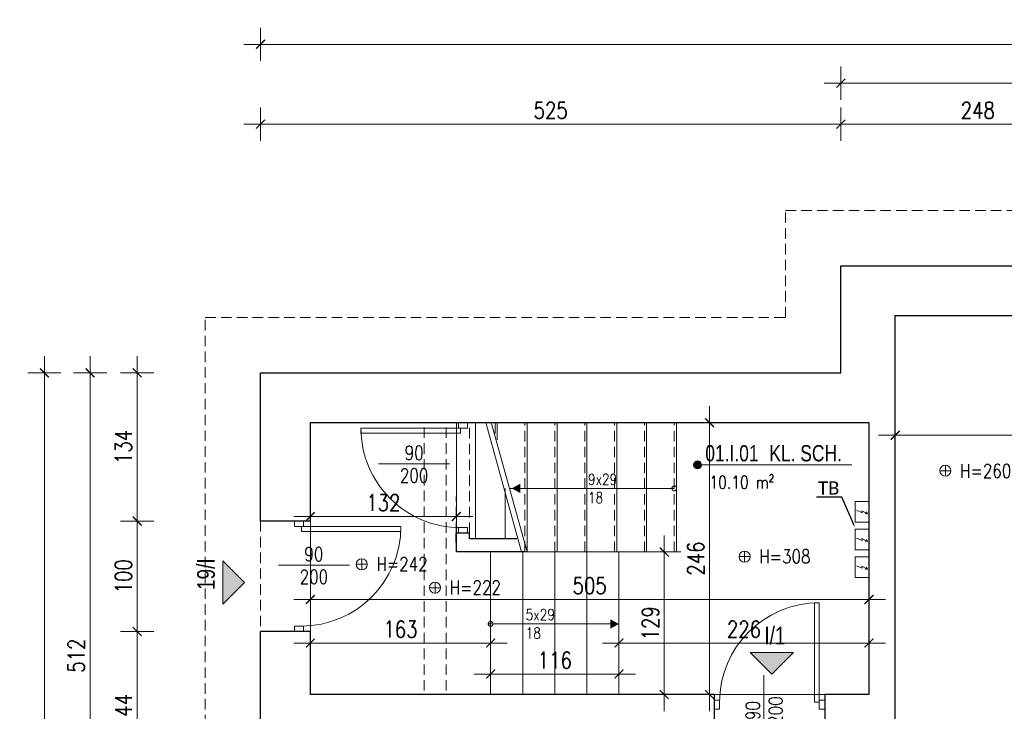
# Model space of a CAD drawing. Header units: millimetres. Extents: x 284606 to 569416, y -192995 to -95103.
# Tile 23 of 178: x 286767 to 287657, y -103313 to -102688. Entities that reach past the tile are written whole.
import ezdxf
from ezdxf import colors
from ezdxf.entities.mleader import LeaderData, LeaderLine
from ezdxf.enums import TextEntityAlignment as Align
from ezdxf.math import Vec2, Vec3

# ---------------------------------------------------------------- set-up
doc = ezdxf.new("R2010")
doc.units = ezdxf.units.MM
doc.linetypes.add('HIDDEN', pattern=[9.525, 6.35, -3.175])
doc.layers.get('0').update_dxf_attribs({"lineweight": 0})
for name, color, linetype, lineweight in [('!STR_Konstrukcja 0.20', 200, 'Continuous', 20), ('!STR_Konstrukcja 0.30', 64, 'Continuous', 30), ('!STR_Opisy 0.09', 8, 'Continuous', 9), ('!STR_Przerywana 0.09', 8, 'HIDDEN', 9), ('!STR_Stolarka drzwiowa', 30, 'Continuous', 15), ('!STR_Wymiarowanie', 254, 'Continuous', 9)]:
    doc.layers.add(name, color=color, linetype=linetype, lineweight=lineweight)
doc.layers.add('!STR_Obrysy pomieszczeń', color=215, linetype='Continuous', lineweight=9, plot=False)
doc.layers.add('!STR_Ogrzewanie grzejniki', color=7, linetype='Continuous', lineweight=15, true_color=0xd10000)
doc.styles.add('AB_Arial', font='NirmalaS.ttf')
doc.styles.add('EKO 1-10', font='romans.shx', dxfattribs={"width": 0.8, "height": 15})
doc.styles.add('EKO 1-5', font='romans.shx', dxfattribs={"width": 0.8, "height": 10})
doc.styles.get("Standard").update_dxf_attribs({"font": 'calibri.ttf'})
doc.dimstyles.new('EKO wymiar 1-10', dxfattribs={"dimtxt": 15, "dimasz": 8, "dimexe": 15, "dimexo": 15, "dimgap": 5, "dimtad": 1, "dimdec": 0, "dimtxsty": 'EKO 1-10', "dimblk": 'ARCHTICK', "dimcen": 10, "dimdle": 15, "dimclrd": 256, "dimclre": 256, "dimclrt": 256, "dimazin": 2, "dimtfac": 1, "dimtdec": 0, "dimtmove": 2, "dimatfit": 3, "dimldrblk": 'ARCHTICK', "dimfxl": 15, "dimfxlon": 1, "dimlwd": -1, "dimlwe": -1, "dimarcsym": 0})

# ---------------------------------------------------------------- blocks, each defined once
blk = doc.blocks.new('*U157')
at = {"layer": '!STR_Opisy 0.09', "linetype": 'Continuous'}
blk.add_line((32.27, -9.84), (32.27, -74.07), dxfattribs=at)
at = {"layer": '!STR_Stolarka drzwiowa'}
for points in [[(-5, 6.2), (0, 6.2), (0, -1.8), (-5, -1.8)], [(0, 0), (0, -90), (4.38, -90), (4.38, 0)], [(90, 6.2), (95, 6.2), (95, -1.8), (90, -1.8)]]:
    blk.add_lwpolyline(points, close=True, dxfattribs=at)
blk.add_arc((0, 0), 90, 270, 0, dxfattribs=at)
at = {"layer": '!STR_Opisy 0.09', "linetype": 'Continuous', "style": 'EKO 1-10', "width": 0.8}
blk.add_attdef('SZER', text='', height=12.5, rotation=90, dxfattribs=at).set_placement((32.27, -41.96), align=Align.BOTTOM_CENTER)
at = {"layer": '!STR_Opisy 0.09', "ltscale": 0.7, "style": 'EKO 1-10', "width": 0.8}
blk.add_attdef('WYS', text='', height=12.5, rotation=90, dxfattribs=at).set_placement((42.8, -41.96), align=Align.MIDDLE_CENTER)
blk = doc.blocks.new('wysokosc2')
at = {"ltscale": 2}
for points in [[(-5.06, 0.04), (5.03, 0.04)], [(0, 5.1), (0, -5.1)]]:
    blk.add_lwpolyline(points, dxfattribs=at)
blk.add_circle((0, 0), 5.03, dxfattribs=at)
at = {"ltscale": 2, "style": 'EKO 1-5', "width": 0.8}
blk.add_attdef('WYS', (13.29, -6.01), '', height=12.5, dxfattribs=at)
blk = doc.blocks.new('NR MIESZ')
h = blk.add_hatch(color=256)
h.dxf.hatch_style = 1
h.paths.add_polyline_path([(-24.5, -24.5), (0, 0), (24.5, -24.5)])
blk.add_lwpolyline([(-24.5, -24.5), (0, 0), (24.5, -24.5), (-24.5, -24.5)])
at = {"ltscale": 1.5, "style": 'AB_Arial', "width": 0.8}
for p in [(-33.2, -50.6), (-33.2, -83)]:
    blk.add_attdef('NR_POM.', p, '', height=20, rotation=0, dxfattribs=at)
blk = doc.blocks.new('el. podgrzewacz przepływowy')
at = {"ltscale": 5}
blk.add_lwpolyline([(-17.2, -16.9), (12.8, -16.9), (12.8, -36.9), (-17.2, -36.9), (-17.2, -16.9)], dxfattribs=at)
for points in [[(0.1, -18.8), (-3.6, -27.3), (-0.7, -26.6), (-4.8, -34.7)], [(-2.2, -32.7), (-4.8, -34.7), (-4.7, -31.4)]]:
    blk.add_lwpolyline(points)
blk = doc.blocks.new('_ArchTick')
at = {"color": 0, "linetype": 'ByBlock', "const_width": 0.15}
blk.add_lwpolyline([(-0.5, -0.5), (0.5, 0.5)], dxfattribs=at)
blk = doc.blocks.new('*D165')
at = {"layer": '!STR_Wymiarowanie', "ltscale": 1.5, "transparency": 16777216}
for p, q in [((287558.73, -103048.66), (287558.73, -103078.66)), ((287873.73, -103048.66), (287873.73, -103078.66)), ((287543.73, -103063.66), (287888.73, -103063.66))]:
    blk.add_line(p, q, dxfattribs=at)
at = {"layer": 'Defpoints', "color": 0, "ltscale": 1.5, "transparency": 16777216}
for p in [(287558.73, -102955.19), (287873.73, -102955.19), (287873.73, -103063.66)]:
    blk.add_point(p, dxfattribs=at)
at = {"layer": '!STR_Wymiarowanie', "ltscale": 1.5, "transparency": 16777216, "xscale": 8, "yscale": 8, "zscale": 8, "rotation": 180}
blk.add_blockref('_ArchTick', (287558.73, -103063.66), dxfattribs=at)
at = {"layer": '!STR_Wymiarowanie', "ltscale": 1.5, "transparency": 16777216, "xscale": 8, "yscale": 8, "zscale": 8}
blk.add_blockref('_ArchTick', (287873.73, -103063.66), dxfattribs=at)
at = {"layer": '!STR_Wymiarowanie', "ltscale": 1.5, "transparency": 16777216, "insert": (287716.23, -103051.16), "char_height": 15, "attachment_point": 5, "style": 'EKO 1-10'}
blk.add_mtext('315', dxfattribs=at)
blk = doc.blocks.new('*D167')
at = {"layer": '!STR_Wymiarowanie', "ltscale": 1.5, "transparency": 16777216}
for p, q in [((287777.82, -102940.19), (287777.82, -103491.19)), ((287762.82, -102955.19), (287792.82, -102955.19)), ((287762.82, -103476.19), (287792.82, -103476.19))]:
    blk.add_line(p, q, dxfattribs=at)
at = {"layer": 'Defpoints', "color": 0, "ltscale": 1.5, "transparency": 16777216}
for p in [(287558.73, -102955.19), (287558.73, -103476.19), (287777.82, -103476.19)]:
    blk.add_point(p, dxfattribs=at)
at = {"layer": '!STR_Wymiarowanie', "ltscale": 1.5, "transparency": 16777216, "xscale": 8, "yscale": 8, "zscale": 8}
for p, rotation in [((287777.82, -102955.19), 90), ((287777.82, -103476.19), 270)]:
    blk.add_blockref('_ArchTick', p, dxfattribs=dict(at, rotation=rotation))
at = {"layer": '!STR_Wymiarowanie', "ltscale": 1.5, "transparency": 16777216, "insert": (287765.32, -103215.69), "char_height": 15, "attachment_point": 5, "rotation": 90, "style": 'EKO 1-10'}
blk.add_mtext('521', dxfattribs=at)
blk = doc.blocks.new('*U326')
at = {"layer": '!STR_Opisy 0.09', "linetype": 'Continuous'}
blk.add_line((35.02, 43.44), (35.02, -20.79), dxfattribs=at)
at = {"layer": '!STR_Stolarka drzwiowa'}
for points in [[(0, 0), (0, 90), (4.38, 90), (4.38, 0)], [(-5, -6.2), (0, -6.2), (0, 1.8), (-5, 1.8)], [(90, -6.2), (95, -6.2), (95, 1.8), (90, 1.8)]]:
    blk.add_lwpolyline(points, close=True, dxfattribs=at)
blk.add_arc((0, 0), 90, 0, 90, dxfattribs=at)
at = {"layer": '!STR_Opisy 0.09', "linetype": 'Continuous', "style": 'EKO 1-10', "width": 0.8}
blk.add_attdef('SZER', text='', height=12.5, rotation=90, dxfattribs=at).set_placement((35.02, 11.32), align=Align.BOTTOM_CENTER)
at = {"layer": '!STR_Opisy 0.09', "ltscale": 0.7, "style": 'EKO 1-10', "width": 0.8}
blk.add_attdef('WYS', text='', height=12.5, rotation=90, dxfattribs=at).set_placement((45.54, 11.32), align=Align.MIDDLE_CENTER)
blk = doc.blocks.new('*D329')
at = {"layer": '!STR_Wymiarowanie', "ltscale": 1.5, "transparency": 16777216}
for p, q in [((287030.04, -103122.12), (287030.04, -103152.12)), ((287162.04, -103152.12), (287162.04, -103122.12)), ((287015.04, -103137.12), (287177.04, -103137.12))]:
    blk.add_line(p, q, dxfattribs=at)
at = {"layer": 'Defpoints', "color": 0, "ltscale": 1.5, "transparency": 16777216}
for p in [(287030.04, -103052.19), (287162.04, -103137.12), (287162.04, -103169.19)]:
    blk.add_point(p, dxfattribs=at)
at = {"layer": '!STR_Wymiarowanie', "ltscale": 1.5, "transparency": 16777216, "xscale": 8, "yscale": 8, "zscale": 8, "rotation": 180}
blk.add_blockref('_ArchTick', (287030.04, -103137.12), dxfattribs=at)
at = {"layer": '!STR_Wymiarowanie', "ltscale": 1.5, "transparency": 16777216, "xscale": 8, "yscale": 8, "zscale": 8}
blk.add_blockref('_ArchTick', (287162.04, -103137.12), dxfattribs=at)
at = {"layer": '!STR_Wymiarowanie', "ltscale": 1.5, "transparency": 16777216, "insert": (287096.04, -103124.62), "char_height": 15, "attachment_point": 5, "style": 'EKO 1-10'}
blk.add_mtext('132', dxfattribs=at)
blk = doc.blocks.new('*D330')
at = {"layer": '!STR_Wymiarowanie', "ltscale": 1.5, "transparency": 16777216}
for p, q in [((287390.92, -103037.19), (287390.92, -103313.19)), ((287405.92, -103052.19), (287375.92, -103052.19)), ((287405.92, -103298.19), (287375.92, -103298.19))]:
    blk.add_line(p, q, dxfattribs=at)
at = {"layer": 'Defpoints', "color": 0, "ltscale": 1.5, "transparency": 16777216}
for p in [(287535.04, -103052.19), (287390.92, -103298.19), (287535.04, -103298.19)]:
    blk.add_point(p, dxfattribs=at)
at = {"layer": '!STR_Wymiarowanie', "ltscale": 1.5, "transparency": 16777216, "xscale": 8, "yscale": 8, "zscale": 8}
for p, rotation in [((287390.92, -103052.19), 90), ((287390.92, -103298.19), 270)]:
    blk.add_blockref('_ArchTick', p, dxfattribs=dict(at, rotation=rotation))
at = {"layer": '!STR_Wymiarowanie', "ltscale": 1.5, "transparency": 16777216, "insert": (287378.42, -103175.19), "char_height": 15, "attachment_point": 5, "rotation": 90, "style": 'EKO 1-10'}
blk.add_mtext('246', dxfattribs=at)
blk = doc.blocks.new('*D331')
at = {"layer": '!STR_Wymiarowanie', "ltscale": 1.5, "transparency": 16777216}
for p, q in [((287030.04, -103227.16), (287030.04, -103197.16)), ((287535.04, -103227.16), (287535.04, -103197.16)), ((287015.04, -103212.16), (287550.04, -103212.16))]:
    blk.add_line(p, q, dxfattribs=at)
at = {"layer": 'Defpoints', "color": 0, "ltscale": 1.5, "transparency": 16777216}
for p in [(287535.04, -103212.16), (287030.04, -103298.19), (287535.04, -103298.19)]:
    blk.add_point(p, dxfattribs=at)
at = {"layer": '!STR_Wymiarowanie', "ltscale": 1.5, "transparency": 16777216, "xscale": 8, "yscale": 8, "zscale": 8, "rotation": 180}
blk.add_blockref('_ArchTick', (287030.04, -103212.16), dxfattribs=at)
at = {"layer": '!STR_Wymiarowanie', "ltscale": 1.5, "transparency": 16777216, "xscale": 8, "yscale": 8, "zscale": 8}
blk.add_blockref('_ArchTick', (287535.04, -103212.16), dxfattribs=at)
at = {"layer": '!STR_Wymiarowanie', "ltscale": 1.5, "transparency": 16777216, "insert": (287282.54, -103199.66), "char_height": 15, "attachment_point": 5, "style": 'EKO 1-10'}
blk.add_mtext('505', dxfattribs=at)
blk = doc.blocks.new('*D332')
at = {"layer": '!STR_Wymiarowanie', "ltscale": 1.5, "transparency": 16777216}
for p, q in [((287309.04, -103266.58), (287309.04, -103236.58)), ((287535.04, -103266.58), (287535.04, -103236.58)), ((287294.04, -103251.58), (287550.04, -103251.58))]:
    blk.add_line(p, q, dxfattribs=at)
at = {"layer": 'Defpoints', "color": 0, "ltscale": 1.5, "transparency": 16777216}
for p in [(287535.04, -103251.58), (287309.04, -103298.19), (287535.04, -103298.19)]:
    blk.add_point(p, dxfattribs=at)
at = {"layer": '!STR_Wymiarowanie', "ltscale": 1.5, "transparency": 16777216, "xscale": 8, "yscale": 8, "zscale": 8, "rotation": 180}
blk.add_blockref('_ArchTick', (287309.04, -103251.58), dxfattribs=at)
at = {"layer": '!STR_Wymiarowanie', "ltscale": 1.5, "transparency": 16777216, "xscale": 8, "yscale": 8, "zscale": 8}
blk.add_blockref('_ArchTick', (287535.04, -103251.58), dxfattribs=at)
at = {"layer": '!STR_Wymiarowanie', "ltscale": 1.5, "transparency": 16777216, "insert": (287422.04, -103239.08), "char_height": 15, "attachment_point": 5, "style": 'EKO 1-10'}
blk.add_mtext('226', dxfattribs=at)
blk = doc.blocks.new('*D333')
at = {"layer": '!STR_Wymiarowanie', "ltscale": 1.5, "transparency": 16777216}
for p, q in [((287030.04, -103266.58), (287030.04, -103236.58)), ((287193.04, -103266.58), (287193.04, -103236.58)), ((287208.04, -103251.58), (287015.04, -103251.58))]:
    blk.add_line(p, q, dxfattribs=at)
at = {"layer": 'Defpoints', "color": 0, "ltscale": 1.5, "transparency": 16777216}
for p in [(287030.04, -103251.58), (287030.04, -103298.19), (287193.04, -103298.19)]:
    blk.add_point(p, dxfattribs=at)
at = {"layer": '!STR_Wymiarowanie', "ltscale": 1.5, "transparency": 16777216, "xscale": 8, "yscale": 8, "zscale": 8, "rotation": 180}
blk.add_blockref('_ArchTick', (287030.04, -103251.58), dxfattribs=at)
at = {"layer": '!STR_Wymiarowanie', "ltscale": 1.5, "transparency": 16777216, "xscale": 8, "yscale": 8, "zscale": 8}
blk.add_blockref('_ArchTick', (287193.04, -103251.58), dxfattribs=at)
at = {"layer": '!STR_Wymiarowanie', "ltscale": 1.5, "transparency": 16777216, "insert": (287111.54, -103239.08), "char_height": 15, "attachment_point": 5, "style": 'EKO 1-10'}
blk.add_mtext('163', dxfattribs=at)
blk = doc.blocks.new('*D334')
at = {"layer": '!STR_Wymiarowanie', "ltscale": 1.5, "transparency": 16777216}
for p, q in [((287193.04, -103283.19), (287193.04, -103264.63)), ((287309.04, -103283.19), (287309.04, -103264.63)), ((287178.04, -103279.63), (287324.04, -103279.63))]:
    blk.add_line(p, q, dxfattribs=at)
at = {"layer": 'Defpoints', "color": 0, "ltscale": 1.5, "transparency": 16777216}
for p in [(287309.04, -103279.63), (287193.04, -103298.19), (287309.04, -103298.19)]:
    blk.add_point(p, dxfattribs=at)
at = {"layer": '!STR_Wymiarowanie', "ltscale": 1.5, "transparency": 16777216, "xscale": 8, "yscale": 8, "zscale": 8, "rotation": 180}
blk.add_blockref('_ArchTick', (287193.04, -103279.63), dxfattribs=at)
at = {"layer": '!STR_Wymiarowanie', "ltscale": 1.5, "transparency": 16777216, "xscale": 8, "yscale": 8, "zscale": 8}
blk.add_blockref('_ArchTick', (287309.04, -103279.63), dxfattribs=at)
at = {"layer": '!STR_Wymiarowanie', "ltscale": 1.5, "transparency": 16777216, "insert": (287251.04, -103267.13), "char_height": 15, "attachment_point": 5, "style": 'EKO 1-10'}
blk.add_mtext('116', dxfattribs=at)
blk = doc.blocks.new('*D335')
at = {"layer": '!STR_Wymiarowanie', "ltscale": 1.5, "transparency": 16777216}
for p, q in [((287349.97, -103154.19), (287349.97, -103313.19)), ((287334.97, -103169.19), (287364.97, -103169.19)), ((287334.97, -103298.19), (287364.97, -103298.19))]:
    blk.add_line(p, q, dxfattribs=at)
at = {"layer": 'Defpoints', "color": 0, "ltscale": 1.5, "transparency": 16777216}
for p in [(287299.14, -103169.19), (287309.04, -103298.19), (287349.97, -103298.19)]:
    blk.add_point(p, dxfattribs=at)
at = {"layer": '!STR_Wymiarowanie', "ltscale": 1.5, "transparency": 16777216, "xscale": 8, "yscale": 8, "zscale": 8}
for p, rotation in [((287349.97, -103169.19), 90), ((287349.97, -103298.19), 270)]:
    blk.add_blockref('_ArchTick', p, dxfattribs=dict(at, rotation=rotation))
at = {"layer": '!STR_Wymiarowanie', "ltscale": 1.5, "transparency": 16777216, "insert": (287337.47, -103233.69), "char_height": 15, "attachment_point": 5, "rotation": 90, "style": 'EKO 1-10'}
blk.add_mtext('129', dxfattribs=at)
blk = doc.blocks.new('*D439')
at = {"layer": '!STR_Wymiarowanie', "ltscale": 1.5, "transparency": 16777216}
for p, q in [((286985.04, -102797.14), (286985.04, -102767.14)), ((287509.6, -102797.14), (287509.6, -102767.14)), ((286970.04, -102782.14), (287524.6, -102782.14))]:
    blk.add_line(p, q, dxfattribs=at)
at = {"layer": 'Defpoints', "color": 0, "ltscale": 1.5, "transparency": 16777216}
for p in [(287509.6, -102782.14), (286985.04, -103007.19), (287509.6, -103007.19)]:
    blk.add_point(p, dxfattribs=at)
at = {"layer": '!STR_Wymiarowanie', "ltscale": 1.5, "transparency": 16777216, "xscale": 8, "yscale": 8, "zscale": 8, "rotation": 180}
blk.add_blockref('_ArchTick', (286985.04, -102782.14), dxfattribs=at)
at = {"layer": '!STR_Wymiarowanie', "ltscale": 1.5, "transparency": 16777216, "xscale": 8, "yscale": 8, "zscale": 8}
blk.add_blockref('_ArchTick', (287509.6, -102782.14), dxfattribs=at)
at = {"layer": '!STR_Wymiarowanie', "ltscale": 1.5, "transparency": 16777216, "insert": (287247.32, -102769.64), "char_height": 15, "attachment_point": 5, "style": 'EKO 1-10'}
blk.add_mtext('525', dxfattribs=at)
blk = doc.blocks.new('*D440')
at = {"layer": '!STR_Wymiarowanie', "ltscale": 1.5, "transparency": 16777216}
for p, q in [((287509.6, -102797.14), (287509.6, -102767.14)), ((287757.23, -102797.14), (287757.23, -102767.14)), ((287494.6, -102782.14), (287772.23, -102782.14))]:
    blk.add_line(p, q, dxfattribs=at)
at = {"layer": 'Defpoints', "color": 0, "ltscale": 1.5, "transparency": 16777216}
for p in [(287757.23, -102782.14), (287757.23, -102926.31), (287509.6, -103007.19)]:
    blk.add_point(p, dxfattribs=at)
at = {"layer": '!STR_Wymiarowanie', "ltscale": 1.5, "transparency": 16777216, "xscale": 8, "yscale": 8, "zscale": 8, "rotation": 180}
blk.add_blockref('_ArchTick', (287509.6, -102782.14), dxfattribs=at)
at = {"layer": '!STR_Wymiarowanie', "ltscale": 1.5, "transparency": 16777216, "xscale": 8, "yscale": 8, "zscale": 8}
blk.add_blockref('_ArchTick', (287757.23, -102782.14), dxfattribs=at)
at = {"layer": '!STR_Wymiarowanie', "ltscale": 1.5, "transparency": 16777216, "insert": (287633.41, -102769.64), "char_height": 15, "attachment_point": 5, "style": 'EKO 1-10'}
blk.add_mtext('248', dxfattribs=at)
blk = doc.blocks.new('*D452')
at = {"layer": '!STR_Wymiarowanie', "ltscale": 1.5, "transparency": 16777216}
for p, q in [((287509.6, -102760.04), (287509.6, -102730.04)), ((288412.04, -102760.04), (288412.04, -102730.04)), ((287494.6, -102745.04), (288427.04, -102745.04))]:
    blk.add_line(p, q, dxfattribs=at)
at = {"layer": 'Defpoints', "color": 0, "ltscale": 1.5, "transparency": 16777216}
for p in [(288412.04, -102745.04), (287509.6, -102910.19), (288412.04, -102916.69)]:
    blk.add_point(p, dxfattribs=at)
at = {"layer": '!STR_Wymiarowanie', "ltscale": 1.5, "transparency": 16777216, "xscale": 8, "yscale": 8, "zscale": 8, "rotation": 180}
blk.add_blockref('_ArchTick', (287509.6, -102745.04), dxfattribs=at)
at = {"layer": '!STR_Wymiarowanie', "ltscale": 1.5, "transparency": 16777216, "xscale": 8, "yscale": 8, "zscale": 8}
blk.add_blockref('_ArchTick', (288412.04, -102745.04), dxfattribs=at)
at = {"layer": '!STR_Wymiarowanie', "ltscale": 1.5, "transparency": 16777216, "insert": (287960.82, -102732.54), "char_height": 15, "attachment_point": 5, "style": 'EKO 1-10'}
blk.add_mtext('902', dxfattribs=at)
blk = doc.blocks.new('*D454')
at = {"layer": '!STR_Wymiarowanie', "ltscale": 1.5, "transparency": 16777216}
for p, q in [((286985.04, -102724.98), (286985.04, -102694.98)), ((288890.38, -102724.98), (288890.38, -102694.98)), ((286970.04, -102709.98), (288905.38, -102709.98))]:
    blk.add_line(p, q, dxfattribs=at)
at = {"layer": 'Defpoints', "color": 0, "ltscale": 1.5, "transparency": 16777216}
for p in [(288890.38, -102709.98), (288890.38, -102923.28), (286985.04, -103007.19)]:
    blk.add_point(p, dxfattribs=at)
at = {"layer": '!STR_Wymiarowanie', "ltscale": 1.5, "transparency": 16777216, "xscale": 8, "yscale": 8, "zscale": 8, "rotation": 180}
blk.add_blockref('_ArchTick', (286985.04, -102709.98), dxfattribs=at)
at = {"layer": '!STR_Wymiarowanie', "ltscale": 1.5, "transparency": 16777216, "xscale": 8, "yscale": 8, "zscale": 8}
blk.add_blockref('_ArchTick', (288890.38, -102709.98), dxfattribs=at)
at = {"layer": '!STR_Wymiarowanie', "ltscale": 1.5, "transparency": 16777216, "insert": (287937.71, -102697.48), "char_height": 15, "attachment_point": 5, "style": 'EKO 1-10'}
blk.add_mtext('1905', dxfattribs=at)
blk = doc.blocks.new('*D460')
at = {"layer": '!STR_Wymiarowanie', "ltscale": 1.5, "transparency": 16777216}
for p, q in [((286873.54, -102992.19), (286873.54, -103156.19)), ((286888.54, -103007.19), (286858.54, -103007.19)), ((286888.54, -103141.19), (286858.54, -103141.19))]:
    blk.add_line(p, q, dxfattribs=at)
at = {"layer": 'Defpoints', "color": 0, "ltscale": 1.5, "transparency": 16777216}
for p in [(286985.04, -103007.19), (286873.54, -103141.19), (286985.04, -103141.19)]:
    blk.add_point(p, dxfattribs=at)
at = {"layer": '!STR_Wymiarowanie', "ltscale": 1.5, "transparency": 16777216, "xscale": 8, "yscale": 8, "zscale": 8}
for p, rotation in [((286873.54, -103007.19), 90), ((286873.54, -103141.19), 270)]:
    blk.add_blockref('_ArchTick', p, dxfattribs=dict(at, rotation=rotation))
at = {"layer": '!STR_Wymiarowanie', "ltscale": 1.5, "transparency": 16777216, "insert": (286861.04, -103074.19), "char_height": 15, "attachment_point": 5, "rotation": 90, "style": 'EKO 1-10'}
blk.add_mtext('134', dxfattribs=at)
blk = doc.blocks.new('*D461')
at = {"layer": '!STR_Wymiarowanie', "ltscale": 1.5, "transparency": 16777216}
for p, q in [((286873.54, -103126.19), (286873.54, -103256.19)), ((286888.54, -103141.19), (286858.54, -103141.19)), ((286888.54, -103241.19), (286858.54, -103241.19))]:
    blk.add_line(p, q, dxfattribs=at)
at = {"layer": 'Defpoints', "color": 0, "ltscale": 1.5, "transparency": 16777216}
for p in [(286985.04, -103141.19), (286873.54, -103241.19), (286985.04, -103241.19)]:
    blk.add_point(p, dxfattribs=at)
at = {"layer": '!STR_Wymiarowanie', "ltscale": 1.5, "transparency": 16777216, "xscale": 8, "yscale": 8, "zscale": 8}
for p, rotation in [((286873.54, -103141.19), 90), ((286873.54, -103241.19), 270)]:
    blk.add_blockref('_ArchTick', p, dxfattribs=dict(at, rotation=rotation))
at = {"layer": '!STR_Wymiarowanie', "ltscale": 1.5, "transparency": 16777216, "insert": (286861.04, -103191.19), "char_height": 15, "attachment_point": 5, "rotation": 90, "style": 'EKO 1-10'}
blk.add_mtext('100', dxfattribs=at)
blk = doc.blocks.new('*D462')
at = {"layer": '!STR_Wymiarowanie', "ltscale": 1.5, "transparency": 16777216}
for p, q in [((286873.54, -103226.19), (286873.54, -103400)), ((286888.54, -103241.19), (286858.54, -103241.19)), ((286888.54, -103385), (286858.54, -103385))]:
    blk.add_line(p, q, dxfattribs=at)
at = {"layer": 'Defpoints', "color": 0, "ltscale": 1.5, "transparency": 16777216}
for p in [(286985.04, -103241.19), (286873.54, -103385), (286985.04, -103385)]:
    blk.add_point(p, dxfattribs=at)
at = {"layer": '!STR_Wymiarowanie', "ltscale": 1.5, "transparency": 16777216, "xscale": 8, "yscale": 8, "zscale": 8}
for p, rotation in [((286873.54, -103241.19), 90), ((286873.54, -103385), 270)]:
    blk.add_blockref('_ArchTick', p, dxfattribs=dict(at, rotation=rotation))
at = {"layer": '!STR_Wymiarowanie', "ltscale": 1.5, "transparency": 16777216, "insert": (286861.04, -103313.1), "char_height": 15, "attachment_point": 5, "rotation": 90, "style": 'EKO 1-10'}
blk.add_mtext('144', dxfattribs=at)
blk = doc.blocks.new('*D468')
at = {"layer": '!STR_Wymiarowanie', "ltscale": 1.5, "transparency": 16777216}
for p, q in [((286830.96, -103533.85), (286830.96, -102992.19)), ((286845.96, -103007.19), (286815.96, -103007.19)), ((286845.96, -103518.85), (286815.96, -103518.85))]:
    blk.add_line(p, q, dxfattribs=at)
at = {"layer": 'Defpoints', "color": 0, "ltscale": 1.5, "transparency": 16777216}
for p in [(286830.96, -103007.19), (286985.04, -103007.19), (286985.04, -103518.85)]:
    blk.add_point(p, dxfattribs=at)
at = {"layer": '!STR_Wymiarowanie', "ltscale": 1.5, "transparency": 16777216, "xscale": 8, "yscale": 8, "zscale": 8}
for p, rotation in [((286830.96, -103007.19), 90), ((286830.96, -103518.85), 270)]:
    blk.add_blockref('_ArchTick', p, dxfattribs=dict(at, rotation=rotation))
at = {"layer": '!STR_Wymiarowanie', "ltscale": 1.5, "transparency": 16777216, "insert": (286818.46, -103263.02), "char_height": 15, "attachment_point": 5, "rotation": 90, "style": 'EKO 1-10'}
blk.add_mtext('512', dxfattribs=at)
blk = doc.blocks.new('*D470')
at = {"layer": '!STR_Wymiarowanie', "ltscale": 1.5, "transparency": 16777216}
for p, q in [((286789.64, -104080.19), (286789.64, -102992.19)), ((286804.64, -103007.19), (286774.64, -103007.19)), ((286804.64, -104065.19), (286774.64, -104065.19))]:
    blk.add_line(p, q, dxfattribs=at)
at = {"layer": 'Defpoints', "color": 0, "ltscale": 1.5, "transparency": 16777216}
for p in [(286789.64, -103007.19), (286985.04, -103007.19), (286998.04, -104065.19)]:
    blk.add_point(p, dxfattribs=at)
at = {"layer": '!STR_Wymiarowanie', "ltscale": 1.5, "transparency": 16777216, "xscale": 8, "yscale": 8, "zscale": 8}
for p, rotation in [((286789.64, -103007.19), 90), ((286789.64, -104065.19), 270)]:
    blk.add_blockref('_ArchTick', p, dxfattribs=dict(at, rotation=rotation))
at = {"layer": '!STR_Wymiarowanie', "ltscale": 1.5, "transparency": 16777216, "insert": (286777.14, -103536.19), "char_height": 15, "attachment_point": 5, "rotation": 90, "style": 'EKO 1-10'}
blk.add_mtext('1058', dxfattribs=at)
blk = doc.blocks.new('*U506')
at = {"ltscale": 0.3}
blk.add_hatch(color=256, dxfattribs=at).paths.add_polyline_path([(-0.91, 50, 1), (6.82, 50, 1)])
at = {"ltscale": 1.5}
blk.add_line((17.59, 50), (154.57, 50), dxfattribs=at)
at = {"ltscale": 0.3}
blk.add_lwpolyline([(17.59, 50), (2.95, 50)], dxfattribs=at)
blk.add_circle((2.95, 50), 3.86, dxfattribs=at)
at = {"ltscale": 1.5, "width": 0.8}
for tag, p, height, style in [('NR_POM.', (10.51, 53.45), 16, 'AB_Arial'), ('NAZWA_POMIESZCZENIA', (66.91, 53.45), 16, 'AB_Arial'), ('POSADZKA', (9.08, 4), 12.5, 'EKO 1-5')]:
    blk.add_attdef(tag, p, '', height=height, rotation=0, dxfattribs=dict(at, style=style))
at = {"ltscale": 1.5, "style": 'EKO 1-5', "width": 0.8}
blk.add_attdef('POWIERZCHNIA', text='', height=12.5, rotation=0, dxfattribs=at).set_placement((78.06, 22.91), align=Align.BOTTOM_RIGHT)
blk = doc.blocks.new('*U508')
at = {"layer": '!STR_Opisy 0.09', "linetype": 'Continuous'}
blk.add_line((-49.92, 24.56), (-49.92, -39.67), dxfattribs=at)
at = {"layer": '!STR_Stolarka drzwiowa'}
for points in [[(0, 0), (0, 90), (-4.38, 90), (-4.38, 0)], [(-90, -6.2), (-95, -6.2), (-95, 1.8), (-90, 1.8)], [(5, -6.2), (0, -6.2), (0, 1.8), (5, 1.8)]]:
    blk.add_lwpolyline(points, close=True, dxfattribs=at)
blk.add_arc((0, 0), 90, 90, 180, dxfattribs=at)
at = {"layer": '!STR_Opisy 0.09', "linetype": 'Continuous', "style": 'EKO 1-10', "width": 0.8}
blk.add_attdef('SZER', text='', height=12.5, rotation=90, dxfattribs=at).set_placement((-49.92, -7.55), align=Align.BOTTOM_CENTER)
at = {"layer": '!STR_Opisy 0.09', "ltscale": 0.7, "style": 'EKO 1-10', "width": 0.8}
blk.add_attdef('WYS', text='', height=12.5, rotation=90, dxfattribs=at).set_placement((-39.39, -7.55), align=Align.MIDDLE_CENTER)

msp = doc.modelspace()

# ---------------------------------------------------------------- hatches: boundary and pattern name
at = {"layer": '!STR_Opisy 0.09', "linetype": 'Continuous'}
h = msp.add_hatch(color=256, dxfattribs=at)
h.dxf.hatch_style = 1
h.paths.add_polyline_path([(287219.75, -103107.48), (287212.12, -103111.66), (287219.75, -103111.66)])
h.paths.add_polyline_path([(287219.75, -103111.66), (287212.12, -103111.66), (287219.75, -103115.84)])
h = msp.add_hatch(color=256, dxfattribs=at)
h.dxf.hatch_style = 1
h.paths.add_polyline_path([(287301.31, -103230.14), (287308.94, -103234.32), (287301.31, -103234.32)])
h.paths.add_polyline_path([(287301.31, -103234.32), (287308.94, -103234.32), (287301.31, -103238.5)])

# ---------------------------------------------------------------- linework, layer by layer
at = {"layer": '!STR_Konstrukcja 0.20', "ltscale": 1.5}
for p, q in [((287179.28, -103157.19), (287179.28, -103052.19)), ((287199.04, -103067.68), (287199.04, -103052.19)), ((287226.04, -103169.19), (287226.04, -103052.19)), ((287253.04, -103169.19), (287253.04, -103052.19)), ((287280.04, -103169.19), (287280.04, -103052.19)), ((287307.04, -103169.19), (287307.04, -103052.19)), ((287334.04, -103169.19), (287334.04, -103052.19)), ((287361.04, -103169.19), (287361.04, -103052.19)), ((287206.28, -103157.19), (287206.28, -103111.66)), ((287193.04, -103169.19), (287193.04, -103298.19)), ((287222.04, -103169.19), (287222.04, -103298.19)), ((287361.04, -103169.19), (287226.04, -103169.19)), ((287251.04, -103169.19), (287251.04, -103298.19)), ((287280.04, -103169.19), (287280.04, -103298.19)), ((287309.04, -103169.19), (287309.04, -103298.19))]:
    msp.add_line(p, q, dxfattribs=at)
at = {"layer": '!STR_Konstrukcja 0.30', "ltscale": 1.5}
for p, q in [((287162.04, -103169.19), (287162.01, -103152.19)), ((287174.01, -103152.19), (287162.01, -103152.19)), ((287174.04, -103157.19), (287174.01, -103152.19)), ((287216.86, -103157.19), (287174.04, -103157.19)), ((287224.04, -103169.19), (287162.04, -103169.19)), ((287395.04, -103298.19), (287395.04, -103328.5)), ((287495.04, -103298.19), (287495.04, -103328.5))]:
    msp.add_line(p, q, dxfattribs=at)
for points in [[(286985.04, -103007.19), (287509.6, -103007.19), (287509.6, -102910.19), (287757.23, -102910.19)], [(287873.73, -103283.19), (287873.73, -103476.19), (287558.73, -103476.19), (287558.73, -102955.19), (287744.73, -102955.19)], [(286985.04, -103141.19), (286985.04, -103007.19)], [(287030.04, -103141.19), (287030.04, -103052.19), (287535.04, -103052.19), (287535.04, -103298.19), (287495.04, -103298.19)], [(287030.04, -103141.19), (286985.04, -103141.19)], [(287030.04, -103241.19), (286985.04, -103241.19)], [(286985.04, -103385), (286985.04, -103241.19)], [(287395.04, -103298.19), (287030.04, -103298.19), (287030.04, -103241.19)]]:
    msp.add_lwpolyline(points, dxfattribs=at)
at = {"layer": '!STR_Obrysy pomieszczeń', "ltscale": 0.3}
for points in [[(287558.73, -102955.19), (287873.73, -102955.19), (287873.73, -103476.19), (287558.73, -103476.19)], [(287030.04, -103052.19), (287162.04, -103052.08), (287162.04, -103169.19), (287361.04, -103169.19), (287361.04, -103052.19), (287535.04, -103052.19), (287535.04, -103298.19), (287030.04, -103298.19)]]:
    msp.add_lwpolyline(points, close=True, dxfattribs=at)
at = {"layer": '!STR_Opisy 0.09', "linetype": 'Continuous'}
for points in [[(287359.04, -103111.66), (287210.7, -103111.66)], [(287306.94, -103234.32), (287190.88, -103234.32)]]:
    msp.add_lwpolyline(points, dxfattribs=at)
at = {"layer": '!STR_Opisy 0.09', "linetype": 'HIDDEN', "ltscale": 2}
for centre in [(287359.04, -103111.66), (287193.04, -103234.32)]:
    msp.add_circle(centre, 2.17, dxfattribs=at)
at = {"layer": '!STR_Przerywana 0.09', "ltscale": 1.5}
for p, q in [((287162.01, -103152.19), (287162.04, -103052.19)), ((287174.01, -103152.19), (287174.04, -103052.19)), ((287197.04, -103061.94), (287197.04, -103052.19)), ((287224.04, -103169.19), (287224.04, -103052.19)), ((287251.04, -103169.19), (287251.04, -103052.19)), ((287278.04, -103169.19), (287278.04, -103052.19)), ((287305.04, -103169.19), (287305.04, -103052.19)), ((287332.04, -103169.19), (287332.04, -103052.19)), ((287359.04, -103169.19), (287359.04, -103052.19)), ((287132.96, -103056.53), (287132.96, -103298.19)), ((287132.96, -103056.53), (287132.96, -103298.19)), ((287152.96, -103056.53), (287152.96, -103298.19)), ((287152.96, -103056.53), (287152.96, -103298.19)), ((286985.04, -103141.19), (286985.04, -103241.19)), ((287030.04, -103141.19), (287030.04, -103241.19)), ((287395.04, -103298.19), (287495.04, -103298.19))]:
    msp.add_line(p, q, dxfattribs=at)
msp.add_lwpolyline([(286935.04, -102957.19), (287459.6, -102957.19), (287459.6, -102860.19), (288462.04, -102860.19), (288462.04, -102873.2), (288940.38, -102873.29), (288940.38, -104115.19), (288515.18, -104115.19), (288515.18, -104134.19), (287838.05, -104134.19), (287838.05, -104121.19), (287372.79, -104121.19), (287372.79, -104115.19), (286948.04, -104115.19), (286948.04, -103568.85), (286935.04, -103568.85)], close=True, dxfattribs=at)
at = {"layer": '!STR_Wymiarowanie', "ltscale": 1.5}
for p, q in [((287221.04, -103169.19), (287188.65, -103052.19)), ((287226.04, -103169.19), (287193.65, -103052.19))]:
    msp.add_line(p, q, dxfattribs=at)

# ---------------------------------------------------------------- block references
at = {"layer": '!STR_Ogrzewanie grzejniki', "lineweight": 35, "ltscale": 1.5, "xscale": 0.625, "yscale": 0.625, "zscale": 0.625, "rotation": 90}
for p in [(287511.95, -103131.57), (287511.95, -103156.62), (287511.95, -103181.68)]:
    msp.add_blockref('el. podgrzewacz przepływowy', p, dxfattribs=at)
at = {"layer": '!STR_Opisy 0.09'}
ref = msp.add_blockref('*U506', (287377.4, -103136.39), dxfattribs=dict(at, xscale=0.9199999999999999, yscale=0.9199999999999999, zscale=0.9199999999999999))
ref.add_attrib('NAZWA_POM', 'KL. SCH.', (287444.94, -103087.22), dxfattribs={"layer": '0', "ltscale": 1.5, "height": 14.72, "rotation": 0, "style": 'AB_Arial', "width": 0.8})
ref.add_attrib('NUMER_POM', '01.I.01', (287387.07, -103087.22), dxfattribs={"layer": '0', "ltscale": 1.5, "height": 14.72, "rotation": 0, "style": 'AB_Arial', "width": 0.8})
ref.add_attrib('R-SURF', '10.10 m²', dxfattribs={"layer": '0', "ltscale": 1.5, "height": 11.5, "rotation": 0, "style": 'EKO 1-5', "width": 0.8}).set_placement((287449.21, -103115.32), align=Align.BOTTOM_RIGHT)
ref = msp.add_blockref('wysokosc2', (287604.13, -103095.62), dxfattribs=dict(at, xscale=-1, rotation=180))
ref.add_attrib('WYS', 'H=260', (287617.42, -103102.12), dxfattribs={"layer": '0', "ltscale": 2, "height": 12.5, "style": 'EKO 1-5', "width": 0.8})
for p, values in [((287422.59, -103173.43), {'WYS': 'H=308'}), ((287076.52, -103180.34), {'WYS': 'H=242'}), ((287142.79, -103201.54), {'WYS': 'H=222'})]:
    msp.add_blockref('wysokosc2', p, dxfattribs=at).add_auto_attribs(values)
ref = msp.add_blockref('NR MIESZ', (286970.54, -103196.87), dxfattribs=dict(at, xscale=-0.8, yscale=0.8, zscale=0.8, rotation=270))
ref.add_attrib('NR_POM.', '19/I', (286943.68, -103203.55), dxfattribs={"layer": '0', "ltscale": 1.5, "height": 16, "rotation": 90, "style": 'AB_Arial', "width": 0.8})
ref = msp.add_blockref('NR MIESZ', (287447.14, -103279.69), dxfattribs=dict(at, xscale=-0.8, yscale=0.8, zscale=0.8, rotation=180))
ref.add_attrib('NR_POM.', 'I/1', (287440.46, -103252.83), dxfattribs={"layer": '0', "ltscale": 1.5, "height": 16, "rotation": 360, "style": 'AB_Arial', "width": 0.8})
at = {"layer": '!STR_Stolarka drzwiowa', "ltscale": 0.3, "rotation": 270}
for name, p in [('*U157', (287165.81, -103057.19)), ('*U326', (287021.91, -103146.19))]:
    msp.add_blockref(name, p, dxfattribs=at).add_auto_attribs({'WYS': '200', 'SZER': '90'})
at = {"layer": '!STR_Stolarka drzwiowa', "ltscale": 0.3}
msp.add_blockref('*U508', (287490.04, -103305.11), dxfattribs=at).add_auto_attribs({'WYS': '200', 'SZER': '90'})

# ---------------------------------------------------------------- texts
at = {"layer": '!STR_Opisy 0.09', "ltscale": 2, "char_height": 10, "style": 'EKO 1-5'}
for s, insert, attachment_point in [('9x29\\P18', (287281, -103098.48), 1), ('5x29\\P18', (287224.74, -103247.5), 7)]:
    msp.add_mtext_dynamic_manual_height_columns(s, width=22.0328, gutter_width=12.5, heights=[0], dxfattribs=dict(at, insert=insert, attachment_point=attachment_point))

# ---------------------------------------------------------------- dimensions: what is measured, and where the dimension line sits
at = {"layer": '!STR_Wymiarowanie', "ltscale": 1.5}
for base, p1, p2, picture, middle in [((288890.38, -102709.98), (286985.04, -103007.19), (288890.38, -102923.28), '*D454', (287937.71, -102697.48)), ((288412.04, -102745.04), (287509.6, -102910.19), (288412.04, -102916.69), '*D452', (287960.82, -102732.54)), ((287509.6, -102782.14), (286985.04, -103007.19), (287509.6, -103007.19), '*D439', (287247.32, -102769.64)), ((287757.23, -102782.14), (287509.6, -103007.19), (287757.23, -102926.31), '*D440', (287633.41, -102769.64)), ((287873.73, -103063.66), (287558.73, -102955.19), (287873.73, -102955.19), '*D165', (287716.23, -103051.16)), ((287162.04, -103137.12), (287030.04, -103052.19), (287162.04, -103169.19), '*D329', (287096.04, -103124.62)), ((287535.04, -103212.16), (287030.04, -103298.19), (287535.04, -103298.19), '*D331', (287282.54, -103199.66)), ((287030.04, -103251.58), (287193.04, -103298.19), (287030.04, -103298.19), '*D333', (287111.54, -103239.08)), ((287535.04, -103251.58), (287309.04, -103298.19), (287535.04, -103298.19), '*D332', (287422.04, -103239.08)), ((287309.04, -103279.63), (287193.04, -103298.19), (287309.04, -103298.19), '*D334', (287251.04, -103267.13))]:
    dim = msp.add_linear_dim(base=base, p1=p1, p2=p2, dimstyle='EKO wymiar 1-10', dxfattribs=at)
    dim.commit()
    dim.dimension.update_dxf_attribs({"geometry": picture, "text_midpoint": middle})
for base, p1, p2, picture, middle in [((287777.82, -103476.19), (287558.73, -102955.19), (287558.73, -103476.19), '*D167', (287765.32, -103215.69)), ((286789.64, -103007.19), (286998.04, -104065.19), (286985.04, -103007.19), '*D470', (286777.14, -103536.19)), ((286830.96, -103007.19), (286985.04, -103518.85), (286985.04, -103007.19), '*D468', (286818.46, -103263.02)), ((286873.54, -103141.19), (286985.04, -103007.19), (286985.04, -103141.19), '*D460', (286861.04, -103074.19)), ((287390.92, -103298.19), (287535.04, -103052.19), (287535.04, -103298.19), '*D330', (287378.42, -103175.19)), ((286873.54, -103241.19), (286985.04, -103141.19), (286985.04, -103241.19), '*D461', (286861.04, -103191.19)), ((287349.97, -103298.19), (287299.14, -103169.19), (287309.04, -103298.19), '*D335', (287337.47, -103233.69)), ((286873.54, -103385), (286985.04, -103241.19), (286985.04, -103385), '*D462', (286861.04, -103313.1))]:
    dim = msp.add_linear_dim(base=base, p1=p1, p2=p2, angle=90, dimstyle='EKO wymiar 1-10', dxfattribs=at)
    dim.commit()
    dim.dimension.update_dxf_attribs({"geometry": picture, "text_midpoint": middle})

# ---------------------------------------------------------------- leaders
ml = msp.add_multileader_mtext('Standard', dxfattribs=at)
ml.set_content('TB', color=256)
ml.set_leader_properties()
ml.build(insert=Vec2(0, 0))
ml.multileader.update_dxf_attribs({"text_right_attachment_type": 6, "dogleg_length": 0.36})
ctx = ml.context
ctx.base_point, ctx.char_height, ctx.plane_origin = Vec3(287487.76, -103111.34), 12, Vec3(298086.36, -87913.02)
ctx.right_attachment, ctx.text_align_type = 6, 2
notes = []
notes.append((ctx, [(1, (1, 1, 0), (287510.65, -103119.71), (-1, 0), 0.36, [(0, [(287522.48, -103147.39)], 0, [])])]))
ctx.mtext.insert, ctx.mtext.alignment, ctx.mtext.flow_direction = Vec3(287508.29, -103105.31), 3, 5
for ctx, leaders in notes:
    for number, flags, end, landing, length, lines in leaders:
        leader = LeaderData()
        leader.index, (leader.has_last_leader_line, leader.has_dogleg_vector, leader.attachment_direction) = number, flags
        leader.last_leader_point, leader.dogleg_vector, leader.dogleg_length = Vec3(end), Vec3(landing), length
        for number, points, colour, breaks in lines:
            line = LeaderLine()
            line.index, line.vertices, line.color, line.breaks = number, Vec3.list(points), colors.encode_raw_color(colour), breaks
            leader.lines.append(line)
        ctx.leaders.append(leader)

doc.saveas('drawing.dxf')
